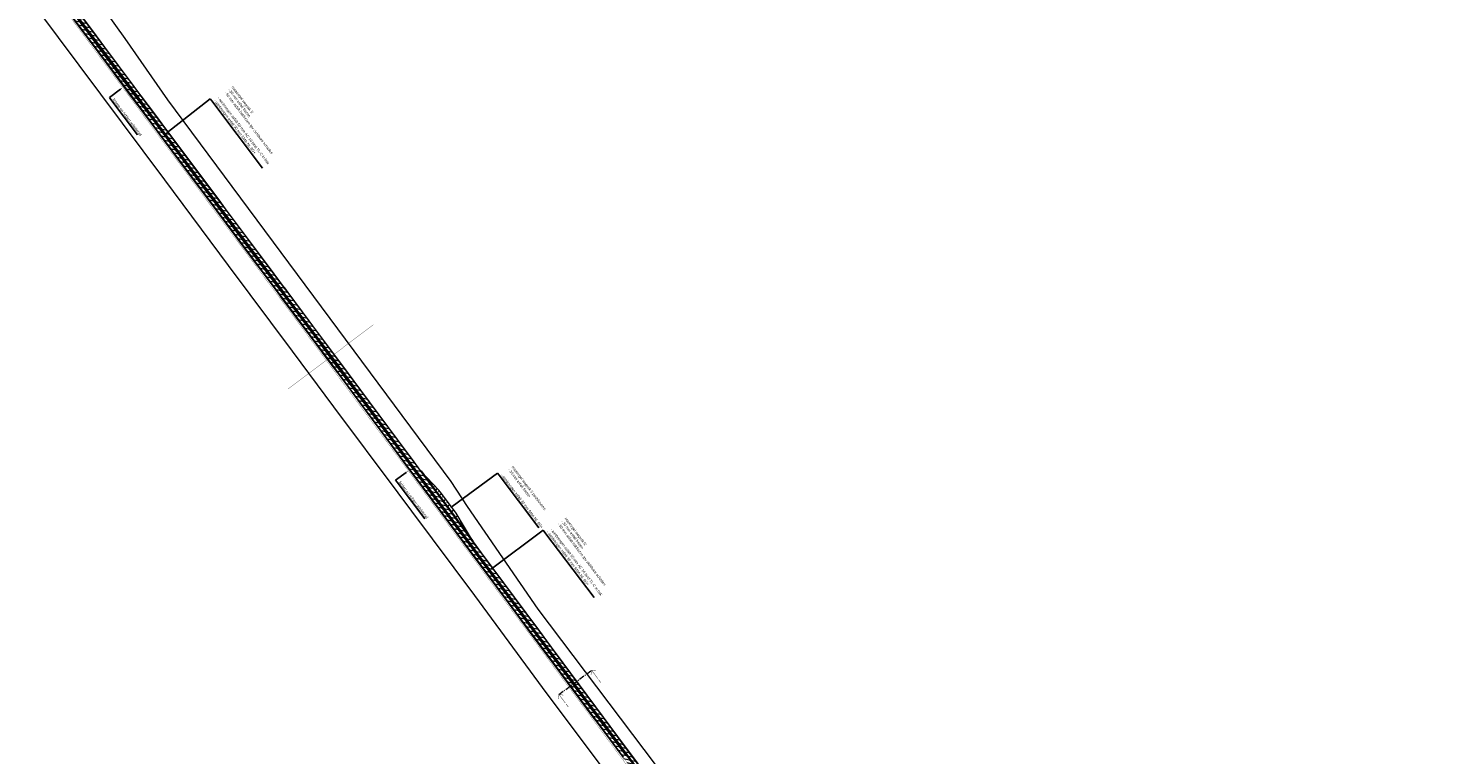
# Model space of a CAD drawing. Header units: metres. Extents: x 0 to 178216, y 0 to 407261.
# Tile 117 of 126: x 169920 to 171236, y 396528 to 397207. Entities that reach past the tile are written whole.
import ezdxf
from ezdxf import colors
from ezdxf.entities.mleader import LeaderData, LeaderLine
from ezdxf.enums import TextEntityAlignment as Align
from ezdxf.math import Vec2, Vec3

# ---------------------------------------------------------------- set-up
doc = ezdxf.new("R2010")
doc.units = ezdxf.units.M
for name, pattern in [('AM-AS', [16, 10, -2, 2, -2]), ('PHANTOM', [63.5, 31.75, -6.35, 6.35, -6.35, 6.35, -6.35]), ('VW-3-3_STREEP', [6, 3, -3]), ('XX-CENTER', [8, 5, -1, 1, -1])]:
    doc.linetypes.add(name, pattern=pattern)
doc.layers.get('0').update_dxf_attribs({"lineweight": 18})
for name, color, linetype, lineweight in [('B-WE-VH-VERHARDING_KANTVERHARDING-G', 50, 'Continuous', 18), ('N-WE-VH-VERHARDING_ASFALT-WEGVAK_2_BRUGDEKKEN', 7, 'Continuous', 18), ('N-WE-VH-VERHARDING_ASFALT-WEGVAK_5_49.050-51.040', 7, 'Continuous', 18), ('N-WE-VH-VERHARDING_ASFALT_GIETASFALT-G', 8, 'Continuous', 35), ('N-WE-VW-MARKERING_LANGS_STREEP_33-G', 7, 'VW-3-3_STREEP', 18), ('N-WE-VW-MARKERING_LANGS_STREEP_DOORGETROKKEN_3X015-G', 7, 'Continuous', 18), ('T-WE-BV-GELEIDECONSTRUCTIE_GELEIDERAIL-G', 30, 'BV-GELEIDERAIL', 35), ('X-XX-AL-TEKENBLAD-T25', 7, 'Continuous', 25), ('X-XX-AL-VERWIJZING-S', 7, 'XX-CENTER', 18), ('X-XX-AL-VERWIJZING_DOORSNEDE-G', 7, 'XX-CENTER', 18), ('X-XX-AL-WERKGRENS-G_OVERZICHTSKAART', 7, 'XX-WERKGRENS', 18), ('X02-XX-AL-REFERENTIE-G', 7, 'Continuous', 18)]:
    doc.layers.add(name, color=color, linetype=linetype, lineweight=lineweight)
doc.layers.add('B-WE-VW-MARKERING-G', color=253, linetype='Continuous')
doc.layers.add('N-WE-AM-AS_WEG-G', color=10, linetype='AM-AS', lineweight=18, plot=False)
doc.layers.add('X-XX-AL-HULPLIJN-G', color=210, linetype='Continuous', lineweight=18, plot=False)
doc.styles.add('Futurabook1-1000', font='LT.TTF', dxfattribs={"height": 2.5})
doc.styles.add('NLCS-ISO', font='NLCS-ISO.ttf')
doc.styles.add('NLCS-ISO-M200-T35', font='NLCS-ISO.ttf', dxfattribs={"height": 0.7})
doc.linetypes.add('BV-GELEIDERAIL', pattern='A,10,-3,[108,NLCS.SHX,S=1,R=0,X=0,Y=0],-3', length=16)
doc.linetypes.add('XX-WERKGRENS', pattern='A,0,[137,NLCS.SHX,S=0.1,R=0,X=-1.1,Y=-1.35],-6', length=6)

# ---------------------------------------------------------------- blocks, each defined once
blk = doc.blocks.new('SAL-VERWIJZING_AANZICHT_BOVEN-SO')
at = {"linetype": 'Continuous', "const_width": 0.35, "flags": 128}
for points in [[(3, 7), (0, 10), (-3, 7)], [(0, 10), (0, 0)]]:
    blk.add_lwpolyline(points, dxfattribs=at)
at = {"lineweight": 50, "style": 'NLCS-ISO'}
blk.add_attdef('...', text='', height=5, dxfattribs=at).set_placement((0, -0.9), align=Align.TOP_CENTER)

msp = doc.modelspace()

# ---------------------------------------------------------------- hatches: boundary and pattern name
at = {"layer": 'N-WE-VH-VERHARDING_ASFALT-WEGVAK_5_49.050-51.040', "transparency": 33554687}
h = msp.add_hatch(dxfattribs=at)
h.set_pattern_fill('ANSI31', color=256, angle=301.3482496)
h.paths.add_polyline_path([(169657.489, 397637.7914), (169651.1163, 397632.9981), (169664.502, 397614.977), (169675.044, 397600.846), (169686.27, 397585.797), (169706.592, 397558.613), (169725.994, 397532.331), (169734.685, 397520.702), (169760.317, 397486.404), (169765.994, 397478.79), (169789.373, 397447.436), (169794.496, 397440.572), (169818.575, 397408.311), (169843.528, 397374.831), (169854.292, 397360.414), (169857.598, 397355.986), (169868.506, 397341.375), (169869.172, 397340.484), (169891.022, 397311.132), (169914.057, 397280.25), (169917.114, 397276.15), (169943.689, 397240.644), (169973.902, 397200.147), (169985.149, 397185.072), (170000.539, 397164.414), (170011.728, 397149.395), (170033.693, 397119.965), (170040.908, 397110.297), (170066.884, 397075.556), (170093.546, 397039.849), (170096.02, 397036.536), (170131.344, 396989.248), (170137.52, 396980.961), (170153.345, 396959.727), (170157.848, 396953.684), (170181.384, 396922.119), (170183.231, 396919.649), (170201.115, 396895.739), (170213.126, 396879.571), (170228.114, 396859.395), (170254.837, 396823.407), (170260.959, 396815.146), (170272.821, 396799.142), (170288.318, 396778.232), (170314.529, 396742.939), (170332.307, 396718.953), (170346.881, 396699.289), (170368.741, 396669.887), (170391.878, 396638.634), (170398.371, 396629.878), (170417.542, 396604.03), (170447.929, 396563.157), (170451.499, 396558.347), (170476.06, 396525.258), (170506.711, 396483.948), (170511.11, 396478.019), (170532.59, 396449.07), (170533.611, 396447.697), (170545.325, 396431.95), (170570.704, 396397.746), (170576.631, 396389.759), (170609.847, 396344.891), (170630.261, 396317.393), (170643.135, 396300.052), (170664.163, 396271.7), (170674.932, 396257.18), (170689.84, 396237.117), (170703.589, 396218.613), (170710.301, 396209.583), (170733.207, 396178.717), (170749.444, 396156.796), (170751.537, 396153.97), (170765.565, 396135.056), (170771.855, 396126.536), (170779.818, 396115.825), (170785.478, 396108.354), (170786.846, 396106.549), (170797.208, 396093.201), (170802.805, 396086.235), (170805.898, 396082.437), (170810.129, 396077.377), (170810.279, 396077.202), (170815.649, 396070.984), (170821.102, 396064.741), (170828.022, 396057.417), (170836.156, 396049.096), (170841.919, 396043.388), (170844.984, 396040.451), (170845.278, 396040.768), (170847.287, 396042.935), (170847.641, 396043.317), (170848.115, 396043.828), (170850.118, 396045.988), (170850.401, 396046.294), (170845.842, 396050.679), (170838.525, 396058.015), (170832.349, 396064.433), (170825.75, 396071.625), (170822.456, 396075.252), (170816.329, 396082.404), (170816.059, 396082.719), (170812.346, 396087.103), (170809.206, 396090.969), (170802.14, 396099.856), (170795.684, 396108.215), (170794.209, 396110.167), (170783.581, 396124.23), (170772.608, 396139.015), (170764.156, 396150.389), (170755.863, 396161.576), (170754.035, 396164.041), (170730.455, 396195.85), (170714.603, 396217.314), (170703.166, 396232.629), (170696.293, 396241.89), (170673.222, 396272.974), (170667.171, 396281.156), (170662.585, 396287.319), (170661.29, 396289.059), (170659.185, 396291.888), (170638.025, 396320.451), (170636.727, 396322.197), (170604.228, 396365.895), (170577.047, 396402.457), (170571.951, 396409.312), (170571.334, 396410.146), (170541.721, 396450.113), (170541.105, 396450.944), (170517.504, 396482.769), (170515.189, 396485.891), (170477.525, 396536.479), (170457.834, 396563.064), (170424.295, 396608.344), (170407.425, 396631.07), (170398.279, 396643.391), (170376.104, 396673.264), (170371.329, 396679.764), (170338.637, 396723.672), (170335.728, 396727.579), (170333.885, 396730.038), (170327.283, 396739.085), (170307.541, 396765.717), (170289.904, 396789.695), (170287.283, 396793.047), (170286.451, 396794.169), (170279.235, 396803.901), (170269.599, 396816.894), (170265.299, 396822.693), (170231.021, 396868.928), (170219.532, 396884.323), (170207.586, 396900.33), (170189.642, 396924.406), (170182.711, 396933.706), (170163.004, 396960.216), (170159.827, 396964.468), (170159.791, 396964.516), (170145.506, 396983.636), (170113.921, 397025.908), (170099.945, 397044.63), (170076.806, 397075.625), (170046.871, 397115.669), (170040.087, 397124.735), (170019.223, 397152.616), (169990.859, 397190.828), (169980.305, 397204.906), (169968.217, 397221.032), (169942.765, 397255.136), (169922.4, 397282.431), (169920.463, 397285.037), (169903.745, 397307.533), (169886.271, 397330.877), (169874.814, 397346.248), (169860.708, 397365.192), (169851.638, 397377.373), (169838.173, 397395.407), (169819.64, 397420.227), (169800.899, 397445.361), (169795.52, 397452.576), (169777.198, 397477.168), (169770.953, 397485.551), (169749.353, 397514.39), (169741.103, 397525.49), (169715.066, 397560.518), (169709.999, 397567.338), (169690.331, 397593.701), (169688.874, 397595.653), (169681.448, 397605.613), (169667.481, 397624.345)])

# ---------------------------------------------------------------- linework, layer by layer
at = {"layer": 'B-WE-VH-VERHARDING_KANTVERHARDING-G', "ltscale": 0.2, "flags": 128}
for points in [[(169943.689, 397240.644), (169973.902, 397200.147), (169985.149, 397185.072), (170000.539, 397164.414), (170011.728, 397149.395), (170033.693, 397119.965), (170040.908, 397110.297), (170066.884, 397075.556), (170093.546, 397039.849), (170096.02, 397036.536), (170131.344, 396989.248), (170137.52, 396980.961), (170153.345, 396959.727), (170157.848, 396953.684), (170181.384, 396922.119), (170183.231, 396919.649), (170201.115, 396895.739), (170213.126, 396879.571), (170228.114, 396859.395), (170254.837, 396823.407), (170260.959, 396815.146), (170272.821, 396799.142), (170288.318, 396778.232), (170314.529, 396742.939), (170332.307, 396718.953), (170346.881, 396699.289), (170368.741, 396669.887), (170391.878, 396638.634), (170398.371, 396629.878), (170417.542, 396604.03), (170447.929, 396563.157), (170451.499, 396558.347), (170476.06, 396525.258)], [(170515.189, 396485.891), (170477.525, 396536.479), (170457.834, 396563.064), (170424.295, 396608.344), (170407.425, 396631.07), (170398.279, 396643.391), (170376.104, 396673.264), (170371.329, 396679.764), (170338.637, 396723.672), (170335.728, 396727.579), (170333.885, 396730.038), (170327.283, 396739.085), (170307.541, 396765.717), (170289.904, 396789.695), (170287.283, 396793.047), (170286.451, 396794.169), (170279.235, 396803.901), (170269.599, 396816.894), (170265.299, 396822.693), (170231.021, 396868.928), (170219.532, 396884.323), (170207.586, 396900.33), (170189.642, 396924.406), (170182.711, 396933.706), (170163.004, 396960.216), (170159.827, 396964.468), (170159.791, 396964.516), (170145.506, 396983.636), (170113.921, 397025.908), (170099.945, 397044.63), (170076.806, 397075.625), (170046.871, 397115.669), (170040.087, 397124.735), (170019.223, 397152.616), (169990.859, 397190.828), (169980.305, 397204.906), (169968.217, 397221.032)]]:
    msp.add_lwpolyline(points, dxfattribs=at)
at = {"layer": 'B-WE-VW-MARKERING-G'}
msp.add_polyline3d([(169964.888, 397217.936, 14.784), (169976.646, 397202.186, 14.788), (169988.121, 397186.815, 14.793), (170014.258, 397151.846, 14.886), (170036.483, 397122.046, 14.93), (170041.515, 397115.298, 14.94), (170071.45, 397075.23, 15.054), (170096.318, 397041.92, 15.131), (170100.866, 397035.829, 15.144), (170132.651, 396993.16, 15.168), (170156.098, 396961.741, 15.201), (170160.626, 396955.673, 15.208), (170185.993, 396921.699, 15.244), (170191.585, 396914.209, 15.252), (170203.991, 396897.598, 15.283), (170215.861, 396881.6, 15.297), (170275.542, 396801.161, 15.369), (170300.261, 396767.843, 15.4), (170335.05, 396720.998, 15.405), (170340.108, 396714.188, 15.406), (170381.682, 396658.099, 15.444), (170394.624, 396640.675, 15.436), (170416.32, 396611.466, 15.42), (170446.871, 396570.321, 15.435), (170454.241, 396560.388, 15.426), (170478.684, 396527.446, 15.397)], dxfattribs=at)
at = {"layer": 'N-WE-AM-AS_WEG-G', "flags": 128}
msp.add_lwpolyline([(168939.6401, 398611.4933), (168942.6177, 398607.7856), (168951.2089, 398597.0186), (168955.6841, 398591.2424), (168964.9028, 398579.2537), (168970.3077, 398571.9727), (168970.7547, 398571.3707), (168992.5628, 398541.9649), (169013.9368, 398513.505), (169030.0687, 398491.7737), (169035.8327, 398484.01), (169055.892, 398457.308), (169070.403, 398437.9203), (169085.1678, 398417.7962), (169089.6818, 398411.4843), (169090.4557, 398410.4022), (169103.4219, 398391.6016), (169109.5286, 398382.7071), (169117.1753, 398371.3707), (169124.0606, 398360.8456), (169129.5924, 398352.0315), (169144.5444, 398327.888), (169144.9513, 398327.2314), (169153.6933, 398313.5236), (169159.8893, 398304.0666), (169167.1699, 398292.9462), (169170.3077, 398288.312), (169176.5493, 398279.18), (169183.7552, 398268.7216), (169188.7826, 398261.6618), (169194.9916, 398252.8212), (169200.5595, 398245.1012), (169203.2914, 398241.3127), (169209.3702, 398232.9977), (169220.0295, 398218.5999), (169246.4552, 398183.1745), (169260.1414, 398164.7731), (169272.2782, 398148.4544), (169302.2094, 398108.3082), (169319.8318, 398084.5646), (169327.4704, 398074.2721), (169352.6601, 398040.4665), (169379.5869, 398004.3668), (169385.0111, 397997.0945), (169409.0273, 397964.8233), (169433.1494, 397932.4481), (169439.3067, 397924.1557), (169458.0972, 397898.8504), (169483.84, 397864.3847), (169499.0392, 397843.9704), (169515.5122, 397821.8454), (169549.3371, 397776.4485), (169557.2133, 397765.8673), (169558.7803, 397763.7612), (169586.2063, 397726.9052), (169618.4872, 397683.5584), (169620.0413, 397681.4703), (169649.5942, 397641.7794), (169678.2772, 397603.2533), (169681.3013, 397599.1903), (169710.3772, 397560.1534), (169734.902, 397527.2617), (169737.9707, 397523.1541), (169762.3886, 397490.4772), (169762.7499, 397489.9928), (169788.8931, 397454.9375), (169797.7653, 397443.0152), (169815.8193, 397418.7563), (169838.414, 397388.4476), (169857.5309, 397362.8268), (169860.7929, 397358.4548), (169872.8067, 397342.3711), (169885.3057, 397325.6541), (169910.1599, 397292.3378), (169917.3362, 397282.6983), (169939.325, 397253.1616), (169965.3568, 397218.2859), (169977.1148, 397202.536), (169988.5898, 397187.165), (170014.7268, 397152.196), (170036.9519, 397122.3957), (170041.984, 397115.6477), (170071.9187, 397075.5801), (170096.7868, 397042.27), (170101.3349, 397036.1787), (170133.1201, 396993.5095), (170156.5668, 396962.0909), (170161.0949, 396956.0229), (170186.4618, 396922.049), (170192.0538, 396914.559), (170204.4603, 396897.9473), (170216.3308, 396881.9486), (170276.0118, 396801.5096), (170300.7308, 396768.1916), (170335.5197, 396721.3468), (170340.5776, 396714.5368), (170382.1518, 396658.4476), (170395.0936, 396641.0238), (170416.7896, 396611.8148), (170447.3407, 396570.6697), (170454.7108, 396560.7366), (170479.1538, 396527.7946), (170506.874, 396490.3943), (170514.2988, 396480.3866), (170535.2538, 396452.1426), (170543.5346, 396440.9989), (170570.1207, 396405.1988), (170573.8919, 396400.1135), (170609.9237, 396351.5297), (170633.5045, 396319.803), (170642.2607, 396308.0217), (170674.8658, 396264.0356), (170693.0846, 396239.5179), (170706.86, 396220.9793), (170726.6932, 396194.1531), (170742.6156, 396172.6808), (170752.6553, 396159.1872), (170761.4927, 396147.3098), (170774.4561, 396129.8216), (170789.2964, 396110.0154), (170800.3841, 396095.6888), (170810.3094, 396083.5076), (170813.4002, 396079.8815), (170816.4664, 396076.284), (170822.3228, 396069.6874), (170831.6543, 396059.4648), (170839.6595, 396051.2788), (170847.6849, 396043.3642)], dxfattribs=at)
at = {"layer": 'N-WE-VH-VERHARDING_ASFALT_GIETASFALT-G', "flags": 128}
msp.add_lwpolyline([(170335.728, 396727.579), (170333.885, 396730.038), (170327.283, 396739.085), (170307.541, 396765.717), (170289.904, 396789.695), (170287.283, 396793.047)], dxfattribs=at)
at = {"layer": 'N-WE-VW-MARKERING_LANGS_STREEP_33-G', "const_width": 0.15, "flags": 128}
for points in [[(168936.8527, 398609.2548), (168939.8268, 398605.5515), (168948.3985, 398594.8088), (168952.8541, 398589.0581), (168962.0503, 398577.0985), (168967.4372, 398569.8418), (168967.8844, 398569.2395), (168989.6978, 398539.8267), (169011.0722, 398511.3661), (169027.1982, 398489.6428), (169032.9683, 398481.8709), (169053.0318, 398455.1632), (169067.5307, 398435.7918), (169082.2725, 398415.6989), (169086.774, 398409.4047), (169087.5301, 398408.3474), (169100.4768, 398389.575), (169106.5731, 398380.6958), (169114.1974, 398369.3925), (169121.0504, 398358.9167), (169126.5587, 398350.1401), (169141.505, 398326.0057), (169141.9246, 398325.3286), (169150.6909, 398311.5828), (169156.899, 398302.1074), (169164.1941, 398290.9648), (169167.3518, 398286.3012), (169173.6017, 398277.1572), (169180.827, 398266.6705), (169185.8638, 398259.5975), (169192.079, 398250.7482), (169197.6599, 398243.01), (169200.3985, 398239.2123), (169206.4906, 398230.8791), (169217.1601, 398216.4675), (169243.5881, 398181.0389), (169257.2728, 398162.6396), (169269.4108, 398146.3192), (169299.341, 398106.1744), (169316.961, 398082.434), (169324.6017, 398072.1388), (169349.7934, 398038.3305), (169376.7213, 398002.2293), (169382.1443, 397994.9586), (169406.1593, 397962.6889), (169430.2809, 397930.3145), (169436.4364, 397922.0245), (169455.2299, 397896.7151), (169480.9741, 397862.2476), (169496.1717, 397841.8354), (169512.6447, 397819.7104), (169546.4704, 397774.3125), (169554.3455, 397763.7327), (169555.9122, 397761.6271), (169583.3383, 397724.771), (169615.6199, 397681.4231), (169617.1734, 397679.3358), (169646.7268, 397639.6443), (169675.4097, 397601.1184), (169678.4334, 397597.0558), (169707.5101, 397558.0179), (169732.036, 397525.1247), (169735.1066, 397521.0145), (169759.5248, 397488.3372), (169759.8843, 397487.8553), (169786.0262, 397452.8017), (169794.8973, 397440.881), (169812.9514, 397416.6219), (169835.5478, 397386.3109), (169854.6656, 397360.6889), (169857.9275, 397356.317), (169869.9425, 397340.2317), (169882.4414, 397323.5148), (169907.2944, 397290.2001), (169914.4687, 397280.5635), (169936.4588, 397251.025), (169962.4919, 397216.1475), (169974.25, 397200.3973), (169985.725, 397185.0263), (170011.8621, 397150.0572), (170034.0862, 397120.2584), (170039.1181, 397113.5106), (170069.0547, 397073.4404), (170093.9221, 397040.1313), (170098.4692, 397034.0415), (170130.2532, 396991.3738), (170153.7017, 396959.9527), (170158.2296, 396953.8848), (170183.5972, 396919.9101), (170189.1891, 396912.4202), (170201.5926, 396895.8126), (170213.4598, 396879.8184), (170273.1407, 396799.3794), (170297.8597, 396766.0615), (170332.6495, 396719.2153), (170337.7077, 396712.4052), (170379.2808, 396656.3173), (170392.2237, 396638.8921), (170413.9197, 396609.6831), (170444.4704, 396568.5385), (170451.8398, 396558.6064), (170476.2828, 396525.6643), (170504.0019, 396488.2656), (170511.4277, 396478.2565), (170532.3827, 396450.0124), (170540.6651, 396438.8666), (170567.2505, 396403.0673), (170571.0203, 396397.9839), (170607.0533, 396349.3986), (170630.6352, 396317.6704), (170639.3901, 396305.8909), (170671.995, 396261.9051), (170690.2151, 396237.3856), (170703.9879, 396218.8506), (170723.82, 396192.0258), (170739.7457, 396170.5491), (170749.7871, 396157.0532), (170758.6226, 396145.1783), (170771.5896, 396127.6853), (170786.4522, 396107.8494), (170797.5844, 396093.4654), (170807.563, 396081.2186), (170810.6795, 396077.5624), (170813.769, 396073.9375), (170819.6658, 396067.2955), (170829.0553, 396057.0092), (170837.1262, 396048.7561), (170845.1747, 396040.8188)], [(168942.4275, 398613.7318), (168945.4086, 398610.0197), (168954.0193, 398599.2284), (168958.5141, 398593.4268), (168967.7552, 398581.4089), (168973.1782, 398574.1036), (168973.6249, 398573.502), (168995.4279, 398544.1031), (169016.8013, 398515.6439), (169032.9392, 398493.9046), (169038.6971, 398486.1492), (169058.7522, 398459.4527), (169073.2753, 398440.0488), (169088.063, 398419.8935), (169092.5897, 398413.5639), (169093.3813, 398412.4571), (169106.367, 398393.6282), (169112.4842, 398384.7185), (169120.1532, 398373.3489), (169127.0707, 398362.7746), (169132.6262, 398353.9229), (169147.5837, 398329.7703), (169147.9779, 398329.1342), (169156.6957, 398315.4644), (169162.8797, 398306.0258), (169170.1458, 398294.9276), (169173.2636, 398290.3229), (169179.497, 398281.2028), (169186.6833, 398270.7728), (169191.7015, 398263.726), (169197.9043, 398254.8943), (169203.459, 398247.1924), (169206.1843, 398243.4132), (169212.2499, 398235.1162), (169222.899, 398220.7323), (169249.3222, 398185.31), (169263.01, 398166.9067), (169275.1456, 398150.5895), (169305.0778, 398110.4419), (169322.7025, 398086.6953), (169330.3392, 398076.4054), (169355.5268, 398042.6026), (169382.4526, 398006.5042), (169387.8779, 397999.2304), (169411.8953, 397966.9576), (169436.0179, 397934.5817), (169442.1769, 397926.287), (169460.9644, 397900.9857), (169486.7058, 397866.5219), (169501.9067, 397846.1053), (169518.3797, 397823.9803), (169552.2038, 397778.5845), (169560.081, 397768.0019), (169561.6485, 397765.8953), (169589.0744, 397729.0395), (169621.3545, 397685.6937), (169622.9092, 397683.6047), (169652.4617, 397643.9144), (169681.1448, 397605.3883), (169684.1691, 397601.3248), (169713.2443, 397562.289), (169737.768, 397529.3986), (169740.8347, 397525.2938), (169765.2524, 397492.6171), (169765.6156, 397492.1302), (169791.76, 397457.0732), (169800.6333, 397445.1495), (169818.6872, 397420.8906), (169841.2802, 397390.5844), (169860.3962, 397364.9648), (169863.6582, 397360.5927), (169875.6709, 397344.5105), (169888.17, 397327.7933), (169913.0254, 397294.4755), (169920.2038, 397284.8332), (169942.1913, 397255.2982), (169968.2217, 397220.4243), (169979.9795, 397204.6746), (169991.4545, 397189.3036), (170017.5914, 397154.3348), (170039.8177, 397124.533), (170044.8499, 397117.7848), (170074.7826, 397077.7198), (170099.6515, 397044.4087), (170104.2007, 397038.316), (170135.9871, 396995.6451), (170159.432, 396964.229), (170163.9601, 396958.1609), (170189.3263, 396924.1879), (170194.9184, 396916.6977), (170207.3279, 396900.082), (170219.2018, 396884.0788), (170278.8829, 396803.6397), (170303.6019, 396770.3217), (170338.3898, 396723.4782), (170343.4476, 396716.6684), (170385.0228, 396660.5778), (170397.9636, 396643.1555), (170419.6595, 396613.9466), (170450.211, 396572.801), (170457.5818, 396562.8668), (170482.0248, 396529.9249), (170509.7461, 396492.5231), (170517.1699, 396482.5167), (170538.1249, 396454.2727), (170546.404, 396443.1312), (170572.9908, 396407.3302), (170576.7634, 396402.243), (170612.7941, 396353.6608), (170636.3738, 396321.9355), (170645.1314, 396310.1524), (170677.7365, 396266.1662), (170695.954, 396241.6502), (170709.7321, 396223.1081), (170729.5663, 396196.2805), (170745.4855, 396174.8126), (170755.5235, 396161.3212), (170764.3627, 396149.4413), (170777.3226, 396131.9579), (170792.1407, 396112.1814), (170803.1839, 396097.9123), (170813.0559, 396085.7965), (170816.1209, 396082.2006), (170819.1638, 396078.6304), (170824.9798, 396072.0794), (170834.2532, 396061.9204), (170842.1929, 396053.8015), (170850.1952, 396045.9096)]]:
    msp.add_lwpolyline(points, dxfattribs=at)
at = {"layer": 'N-WE-VW-MARKERING_LANGS_STREEP_DOORGETROKKEN_3X015-G', "const_width": 0.15, "flags": 128}
for points in [[(169964.896, 397217.942), (169976.654, 397202.192), (169988.129, 397186.821), (170014.266, 397151.852), (170036.491, 397122.052), (170041.523, 397115.304), (170071.458, 397075.236), (170096.326, 397041.926), (170100.874, 397035.835), (170132.659, 396993.166), (170156.106, 396961.747), (170160.634, 396955.679), (170186.001, 396921.705), (170191.593, 396914.215), (170203.999, 396897.604), (170215.869, 396881.606), (170275.55, 396801.167), (170300.269, 396767.849), (170335.058, 396721.004), (170340.116, 396714.194), (170381.69, 396658.105), (170394.632, 396640.681), (170416.328, 396611.472), (170446.879, 396570.327), (170454.249, 396560.394), (170478.692, 396527.452)], [(169965.8176, 397218.6299), (169977.5755, 397202.8799), (169989.0505, 397187.5089), (170015.1875, 397152.54), (170037.4129, 397122.7395), (170042.4449, 397115.9914), (170072.3793, 397075.9243), (170097.2475, 397042.614), (170101.7959, 397036.5225), (170133.5813, 396993.853), (170157.0277, 396962.4348), (170161.5557, 396956.3667), (170186.9225, 396922.393), (170192.5145, 396914.903), (170204.9215, 396898.2907), (170216.7926, 396882.2912), (170276.4736, 396801.8522), (170301.1926, 396768.5342), (170335.9813, 396721.6896), (170341.0392, 396714.8797), (170382.6136, 396658.7902), (170395.5552, 396641.3667), (170417.2512, 396612.1577), (170447.8023, 396571.0125), (170455.1726, 396561.0792), (170479.6156, 396528.1372), (170507.3359, 396490.7367)]]:
    msp.add_lwpolyline(points, dxfattribs=at)
at = {"layer": 'T-WE-BV-GELEIDECONSTRUCTIE_GELEIDERAIL-G', "const_width": 0.2, "flags": 128}
msp.add_lwpolyline([(170391.0241, 396637.539), (170239.405, 396841.8577, 0.001102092), (170087.3171, 397045.8271), (170008.1921, 397151.9046), (169405.1346, 397961.1181), (169272.0999, 398139.6423, -0.019800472), (169142.6711, 398320.8586, 0.027496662), (169037.5235, 398472.9087, 0.008201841), (168935.2023, 398608.0551, 0.008201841)], format="xyb", dxfattribs=at)
msp.add_lwpolyline([(170391.0241, 396637.539), (170397.2686, 396629.0605), (170416.4402, 396603.2118), (170446.8276, 396562.3382), (170450.397, 396557.5291), (170474.958, 396524.44), (170505.6089, 396483.1302), (170510.0078, 396477.2013), (170531.4883, 396448.2516), (170532.5097, 396446.8781), (170544.2234, 396431.1316), (170569.6019, 396396.9282), (170575.5284, 396388.9418), (170608.7445, 396344.0737), (170629.1591, 396316.575), (170642.0331, 396299.2339), (170663.0607, 396270.8825), (170673.8297, 396256.3625), (170688.7384, 396236.2985), (170702.4874, 396217.7945), (170709.1996, 396208.7643), (170732.1049, 396177.8991), (170748.3412, 396155.9791), (170750.4341, 396153.1532), (170764.4618, 396134.2397), (170770.7523, 396125.719), (170778.7203, 396115.0012), (170784.3841, 396107.5253), (170785.7571, 396105.7137), (170796.131, 396092.3504), (170801.738, 396085.3719), (170804.8395, 396081.5635), (170809.0816, 396076.4902), (170809.2387, 396076.3069), (170814.6129, 396070.0841), (170820.086, 396063.818), (170827.0325, 396056.466), (170835.1824, 396048.1287), (170840.9613, 396042.405), (170844.0345, 396039.4601)], dxfattribs=at)
at = {"layer": 'X-XX-AL-HULPLIJN-G', "flags": 128}
for points in [[(169943.689, 397240.644), (169973.902, 397200.147), (169985.149, 397185.072), (170000.539, 397164.414), (170011.728, 397149.395), (170033.693, 397119.965), (170040.908, 397110.297), (170066.884, 397075.556), (170093.546, 397039.849), (170096.02, 397036.536), (170131.344, 396989.248), (170137.52, 396980.961), (170153.345, 396959.727), (170157.848, 396953.684), (170181.384, 396922.119), (170183.231, 396919.649), (170201.115, 396895.739), (170213.126, 396879.571), (170228.114, 396859.395), (170254.837, 396823.407), (170260.959, 396815.146), (170272.821, 396799.142), (170288.318, 396778.232), (170314.529, 396742.939), (170332.307, 396718.953), (170346.881, 396699.289), (170368.741, 396669.887), (170391.878, 396638.634), (170398.371, 396629.878), (170417.542, 396604.03), (170447.929, 396563.157), (170451.499, 396558.347), (170476.06, 396525.258)], [(169962.4318, 397216.1026), (169974.1899, 397200.3524), (169985.6649, 397184.9815), (170011.802, 397150.0123), (170034.0261, 397120.2136), (170039.0579, 397113.4658), (170068.9946, 397073.3956), (170093.862, 397040.0864), (170098.4091, 397033.9966), (170130.193, 396991.329), (170153.6416, 396959.9079), (170158.1695, 396953.84), (170183.5371, 396919.8653), (170189.129, 396912.3754), (170201.5324, 396895.7678), (170213.3995, 396879.7737), (170273.0805, 396799.3347), (170297.7995, 396766.0168), (170332.5893, 396719.1706), (170337.6474, 396712.3605), (170379.2206, 396656.2726), (170392.1635, 396638.8474), (170413.8595, 396609.6384), (170444.4102, 396568.4938), (170451.7795, 396558.5617), (170476.2226, 396525.6196)], [(169962.552, 397216.1924), (169974.3101, 397200.4422), (169985.7851, 397185.0712), (170011.9222, 397150.1021), (170034.1463, 397120.3033), (170039.1782, 397113.5554), (170069.1148, 397073.4853), (170093.9822, 397040.1761), (170098.5293, 397034.0863), (170130.3133, 396991.4186), (170153.7618, 396959.9976), (170158.2898, 396953.9297), (170183.6573, 396919.955), (170189.2492, 396912.4651), (170201.6527, 396895.8574), (170213.52, 396879.8631), (170273.201, 396799.4241), (170297.9199, 396766.1061), (170332.7098, 396719.26), (170337.7679, 396712.4499), (170379.341, 396656.362), (170392.2839, 396638.9368), (170413.9799, 396609.7278), (170444.5306, 396568.5832), (170451.9, 396558.6511), (170476.343, 396525.709)], [(169964.8359, 397217.8971), (169976.5939, 397202.1471), (169988.0689, 397186.7761), (170014.2059, 397151.8071), (170036.4309, 397122.0071), (170041.4629, 397115.2591), (170071.3979, 397075.1911), (170096.2659, 397041.8811), (170100.8139, 397035.7901), (170132.5989, 396993.1212), (170156.0459, 396961.7021), (170160.5739, 396955.6341), (170185.9409, 396921.6601), (170191.5329, 396914.1701), (170203.9389, 396897.5592), (170215.8088, 396881.5613), (170275.4898, 396801.1223), (170300.2088, 396767.8043), (170334.9978, 396720.9592), (170340.0558, 396714.1492), (170381.6298, 396658.0603), (170394.5718, 396640.6362), (170416.2678, 396611.4272), (170446.8188, 396570.2823), (170454.1888, 396560.3493), (170478.6318, 396527.4073)], [(169964.9561, 397217.9868), (169976.7141, 397202.2368), (169988.1891, 397186.8658), (170014.3261, 397151.8969), (170036.5511, 397122.0968), (170041.5831, 397115.3488), (170071.5181, 397075.2809), (170096.3861, 397041.9709), (170100.9341, 397035.8798), (170132.7192, 396993.2108), (170156.1661, 396961.7918), (170160.6941, 396955.7238), (170186.0611, 396921.7499), (170191.6531, 396914.2599), (170204.0592, 396897.6488), (170215.9293, 396881.6506), (170275.6103, 396801.2116), (170300.3293, 396767.8936), (170335.1182, 396721.0487), (170340.1762, 396714.2387), (170381.7503, 396658.1496), (170394.6922, 396640.7257), (170416.3882, 396611.5167), (170446.9392, 396570.3717), (170454.3093, 396560.4386), (170478.7523, 396527.4966)], [(169965.7575, 397218.585), (169977.5154, 397202.8351), (169988.9904, 397187.4641), (170015.1274, 397152.4951), (170037.3527, 397122.6947), (170042.3848, 397115.9466), (170072.3192, 397075.8794), (170097.1874, 397042.5691), (170101.7358, 397036.4777), (170133.5211, 396993.8082), (170156.9676, 396962.3899), (170161.4956, 396956.3219), (170186.8624, 396922.3481), (170192.4544, 396914.8581), (170204.8613, 396898.2459), (170216.7323, 396882.2465), (170276.4134, 396801.8075), (170301.1324, 396768.4895), (170335.9211, 396721.6449), (170340.979, 396714.8349), (170382.5533, 396658.7455), (170395.495, 396641.322), (170417.191, 396612.113), (170447.7421, 396570.9678), (170455.1123, 396561.0345), (170479.5553, 396528.0925), (170507.2757, 396490.6921)], [(169965.8777, 397218.6747), (169977.6356, 397202.9248), (169989.1106, 397187.5538), (170015.2476, 397152.5849), (170037.473, 397122.7843), (170042.505, 397116.0363), (170072.4394, 397075.9692), (170097.3076, 397042.6588), (170101.856, 397036.5673), (170133.6414, 396993.8978), (170157.0878, 396962.4796), (170161.6158, 396956.4116), (170186.9826, 396922.4379), (170192.5746, 396914.9478), (170204.9817, 396898.3355), (170216.8528, 396882.3359), (170276.5338, 396801.8969), (170301.2528, 396768.5789), (170336.0415, 396721.7343), (170341.0994, 396714.9244), (170382.6738, 396658.8349), (170395.6154, 396641.4114), (170417.3114, 396612.2024), (170447.8625, 396571.0572), (170455.2328, 396561.1239), (170479.6758, 396528.1819), (170507.3962, 396490.7814)], [(169968.1616, 397220.3795), (169979.9194, 397204.6297), (169991.3944, 397189.2587), (170017.5313, 397154.2899), (170039.7576, 397124.4882), (170044.7897, 397117.74), (170074.7225, 397077.6749), (170099.5914, 397044.3638), (170104.1406, 397038.2712), (170135.927, 396995.6003), (170159.3719, 396964.1842), (170163.8999, 396958.1161), (170189.2662, 396924.143), (170194.8583, 396916.6529), (170207.2678, 396900.0373), (170219.1416, 396884.0341), (170278.8226, 396803.595), (170303.5417, 396770.277), (170338.3295, 396723.4335), (170343.3874, 396716.6237), (170384.9626, 396660.5332), (170397.9033, 396643.1108), (170419.5993, 396613.9018), (170450.1507, 396572.7563), (170457.5216, 396562.8221), (170481.9646, 396529.8802), (170509.6858, 396492.4784)], [(170515.189, 396485.891), (170477.525, 396536.479), (170457.834, 396563.064), (170424.295, 396608.344), (170407.425, 396631.07), (170398.279, 396643.391), (170376.104, 396673.264), (170371.329, 396679.764), (170338.637, 396723.672), (170335.728, 396727.579), (170333.885, 396730.038), (170327.283, 396739.085), (170307.541, 396765.717), (170289.904, 396789.695), (170287.283, 396793.047), (170286.451, 396794.169), (170279.235, 396803.901), (170269.599, 396816.894), (170265.299, 396822.693), (170231.021, 396868.928), (170219.532, 396884.323), (170207.586, 396900.33), (170189.642, 396924.406), (170182.711, 396933.706), (170163.004, 396960.216), (170159.827, 396964.468), (170159.791, 396964.516), (170145.506, 396983.636), (170113.921, 397025.908), (170099.945, 397044.63), (170076.806, 397075.625), (170046.871, 397115.669), (170040.087, 397124.735), (170019.223, 397152.616), (169990.859, 397190.828), (169980.305, 397204.906), (169968.217, 397221.032)], [(169968.2818, 397220.4692), (169980.0396, 397204.7195), (169991.5146, 397189.3485), (170017.6515, 397154.3797), (170039.8778, 397124.5779), (170044.91, 397117.8297), (170074.8427, 397077.7647), (170099.7116, 397044.4535), (170104.2608, 397038.3609), (170136.0473, 396995.6899), (170159.4921, 396964.2739), (170164.0202, 396958.2058), (170189.3864, 396924.2327), (170194.9785, 396916.7426), (170207.3881, 396900.1268), (170219.2621, 396884.1235), (170278.9431, 396803.6844), (170303.6622, 396770.3664), (170338.45, 396723.523), (170343.5078, 396716.7132), (170385.083, 396660.6225), (170398.0238, 396643.2002), (170419.7197, 396613.9913), (170450.2712, 396572.8457), (170457.6421, 396562.9115), (170482.085, 396529.9696), (170509.8064, 396492.5677)]]:
    msp.add_lwpolyline(points, dxfattribs=at)
at = {"layer": 'X-XX-AL-VERWIJZING_DOORSNEDE-G', "flags": 128}
msp.add_lwpolyline([(170416.209, 396584.3154), (170446.7046, 396606.9873)], dxfattribs=at)
at = {"layer": 'X-XX-AL-WERKGRENS-G_OVERZICHTSKAART', "flags": 128}
msp.add_lwpolyline([(170845.929, 396009.8122, 0.079470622), (171050.7626, 395911.8374), (171058.3256, 395909.7674), (171059.9671, 395909.3292), (171063.8705, 395908.2881), (171073.7389, 395905.8577), (171085.9927, 395903.1043), (171086.4738, 395902.996), (171097.3763, 395900.6243), (171105.694, 395898.8416), (171111.0764, 395897.7977), (171115.2248, 395897.0529), (171119.8206, 395896.3161), (171123.6878, 395895.7263), (171146.4165, 395892.937, 0.582873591), (171199.4764, 395889.9688), (171235.8206, 395892.3151), (171234.9708, 395907.6899), (171234.1771, 395922.0387), (171200.1801, 395921.8391, 0.542831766), (171149.0266, 395924.3523), (171119.6121, 395926.7442), (171113.0672, 395927.2917), (171108.9016, 395927.807), (171106.0271, 395928.1308), (171102.036, 395928.7281), (171096.7673, 395929.6609), (171092.6576, 395930.3879), (171091.5877, 395930.6054), (171090.2276, 395930.8813), (171083.0023, 395932.4543), (171073.6831, 395934.6839), (171067.2297, 395936.3906), (171067.0691, 395936.4332), (171063.7698, 395937.3058), (171048.6114, 395941.6689), (171038.1963, 395945.0039), (171034.1861, 395946.3925), (171022.6816, 395950.3759), (171013.3533, 395953.979), (171002.2097, 395958.5076), (170990.8037, 395963.4466), (170984.6531, 395966.2772), (170976.1237, 395970.4172), (170973.717, 395971.5851), (170965.2482, 395975.9305), (170957.9742, 395979.8401), (170947.2114, 395985.9048), (170939.7411, 395990.3345), (170930.4444, 395996.0915), (170923.0683, 396000.8133), (170913.3624, 396007.4502), (170908.309, 396011.0697), (170906.6158, 396012.2819), (170898.0888, 396018.5843), (170894.4583, 396021.4287), (170892.158, 396023.2308), (170890.3997, 396024.6279), (170878.1514, 396034.6164), (170872.945, 396039.284), (170840.419, 396068.789), (170833.851, 396078.628), (170829.366, 396085.352), (170677.528, 396296.028), (170652.697, 396325.745), (170638.68, 396343.019), (170631.904, 396351.232), (170618.831, 396368.227), (170617.575, 396369.86), (170612.246, 396376.788), (170518.063, 396503.714), (170396.748, 396664.094), (170330.558, 396760.159), (170315.279, 396783.455), (170050.7, 397140.165), (170010.574, 397197.43), (169993.26, 397221.891), (169522.664, 397864.685), (169513.728, 397876.77), (169509.283, 397882.101), (169491.948, 397902.063), (169477.803, 397919.054), (169458.434, 397943.871), (169451.393, 397953.273), (169419.215, 397996.37), (169383.417, 398044.181), (169323.53, 398124.2), (169264.616, 398203.419), (169264.021, 398204.22), (169203.831, 398284.306), (169200.514, 398290.913), (169199.099, 398298.603), (169198.703, 398306.535), (169199.821, 398311.376), (169200.969, 398316.071), (169194.649, 398323.135), (169193.786, 398324.1), (169184.841, 398335.158), (169175.656, 398345.967), (169152.933, 398374.617), (169030.943, 398532.593), (168952.9012, 398634.7167), (168913.2991, 398604.4532), (168973.2333, 398524.4257), (169032.9811, 398444.3014), (169061.3538, 398406.0826), (169075.0924, 398386.7787), (169091.8094, 398362.4109), (169105.1154, 398346.3866), (169124.0275, 398321.5986), (169138.9912, 398299.5695), (169154.0947, 398278.3406), (169176.8968, 398244.9219), (169188.3708, 398227.9875), (169209.9805, 398193.4748), (169243.6256, 398143.9539), (169276.4101, 398100.1586), (169336.0205, 398019.6908), (169395.768, 397939.7478), (169450.3658, 397866.0851), (169510.1129, 397786.1369), (169569.8394, 397705.8944), (169629.2494, 397626.1184), (169688.9121, 397545.9823), (169748.7564, 397465.8333), (169808.5666, 397385.877), (169906.0693, 397255.0618), (169927.9871, 397225.6539), (169987.8108, 397145.6437), (170047.4922, 397065.5289), (170107.0768, 396985.4828), (170166.7634, 396905.4202), (170205.5955, 396853.2685), (170265.4906, 396772.9731), (170278.2042, 396755.8209), (170337.1366, 396676.8598), (170404.9549, 396584.9606), (170464.9114, 396504.7773), (170524.4852, 396424.4565), (170584.1488, 396344.1779), (170606.937, 396313.4791), (170608.3059, 396311.6347), (170667.6985, 396231.0967), (170702.3396, 396184.2191), (170704.1604, 396181.2584), (170764.3612, 396100.3044), (170769.3025, 396093.632), (170776.3529, 396084.5501), (170780.5561, 396079.176), (170786.106, 396072.1787), (170793.6534, 396063.0899), (170802.3069, 396053.052), (170811.3855, 396043.2478), (170820.5933, 396033.8131), (170827.4801, 396027.0329), (170838.4499, 396016.5009)], format="xyb", close=True, dxfattribs=at)
at = {"layer": 'X02-XX-AL-REFERENTIE-G', "linetype": 'PHANTOM', "ltscale": 0.25, "const_width": 0.25, "flags": 128}
msp.add_lwpolyline([(170162.969, 396869.8832), (170242.8668, 396930.0906)], dxfattribs=at)

# ---------------------------------------------------------------- block references
at = {"layer": 'X-XX-AL-VERWIJZING-S'}
ref = msp.add_blockref('SAL-VERWIJZING_AANZICHT_BOVEN-SO', (170452.6709, 396598.9621), dxfattribs=dict(at, rotation=36.62892888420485))
ref.add_attrib('...', 'I', dxfattribs={"layer": '0', "lineweight": 50, "height": 3.5, "rotation": 36.6289289, "style": 'NLCS-ISO-M200-T35'}).set_placement((170453.1936, 396598.2336), align=Align.TOP_CENTER)
ref = msp.add_blockref('SAL-VERWIJZING_AANZICHT_BOVEN-SO', (170422.1753, 396576.2902), dxfattribs=dict(at, rotation=36.62892888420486))
ref.add_attrib('...', 'I', dxfattribs={"layer": '0', "lineweight": 50, "height": 3.5, "rotation": 36.6289289, "style": 'NLCS-ISO-M200-T35'}).set_placement((170422.698, 396575.5617), align=Align.TOP_CENTER)

# ---------------------------------------------------------------- next in the draw order: leaders
at = {"layer": 'X-XX-AL-TEKENBLAD-T25'}
ml = msp.add_multileader_mtext('Standard', dxfattribs=at)
ml.set_content('\\pxi-3,l3,t3;lichten en richten geleiderail', color=256, style='Futurabook1-1000')
ml.set_leader_properties(color=256, linetype='ByLayer', lineweight=-1)
ml.build(insert=Vec2(0, 0))
ml.multileader.update_dxf_attribs({"text_left_attachment_type": 5, "text_right_attachment_type": 5, "dogleg_length": 2.5, "arrow_head_size": 2.5})
ctx = ml.context
ctx.base_point, ctx.char_height, ctx.arrow_head_size, ctx.landing_gap_size, ctx.plane_origin, ctx.plane_x_axis, ctx.plane_y_axis = Vec3(169997.457, 397140.4621), 2.5, 2.5, 0.9, Vec3(169968.7756, 397180.1158), Vec3(0.60341557, -0.797426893), Vec3(0.797426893, 0.60341557)
ctx.left_attachment, ctx.right_attachment = 5, 5
notes = []
notes.append((ctx, [(1, (1, 1, 0), (169995.9485, 397142.4556), (0.60341557, -0.797426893), 2.5, [(0, [(170008.3917, 397151.637)], 0, [])])]))
ctx.mtext.insert, ctx.mtext.text_direction, ctx.mtext.rotation, ctx.mtext.width, ctx.mtext.defined_height, ctx.mtext.flow_direction = Vec3(170000.7432, 397141.8201), Vec3(0.60341557, -0.797426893), 5.360166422, 39.827844, 12.952, 5
ctx.mtext.has_bg_fill, ctx.mtext.bg_color, ctx.mtext.bg_scale_factor, ctx.mtext.bg_transparency, ctx.mtext.use_window_bg_color = 1, -1027028792, 1.5, 0, 1
ml = msp.add_multileader_mtext('Standard', dxfattribs=at)
ml.set_content('maatregel wegvak 5: \\P- 30 mm asfalt frezen \\P- 50 mm asfalt bakfrezen tpv zichtbare schades\\P\\P- aanbrengen asfalt 50 mm AC 16 bind TL-C in bak\\P- aanbrengen asfalt 30 mm SMA-NL 8G+', color=256, style='Futurabook1-1000')
ml.set_leader_properties(color=256, linetype='ByLayer', lineweight=-1)
ml.build(insert=Vec2(0, 0))
ml.multileader.update_dxf_attribs({"text_left_attachment_type": 5, "text_right_attachment_type": 5, "dogleg_length": 2.5, "arrow_head_size": 2.5})
ctx = ml.context
ctx.base_point, ctx.char_height, ctx.arrow_head_size, ctx.landing_gap_size, ctx.plane_origin, ctx.plane_x_axis, ctx.plane_y_axis = Vec3(170091.6372, 397139.2196), 2.5, 2.5, 0.9, Vec3(170001.7248, 397131.5384), Vec3(0.60341557, -0.797426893), Vec3(0.797426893, 0.60341557)
ctx.left_attachment, ctx.right_attachment = 5, 5
notes.append((ctx, [(1, (1, 1, 0), (170090.1286, 397141.2131), (0.60341557, -0.797426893), 2.5, [(0, [(170047.7283, 397107.9589)], 0, [])])]))
ctx.mtext.insert, ctx.mtext.text_direction, ctx.mtext.rotation, ctx.mtext.width, ctx.mtext.defined_height, ctx.mtext.flow_direction = Vec3(170112.0209, 397153.5154), Vec3(0.60341557, -0.797426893), 5.360166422, 77.081985, 10.5578, 5
ctx.mtext.has_bg_fill, ctx.mtext.bg_color, ctx.mtext.bg_scale_factor, ctx.mtext.bg_transparency, ctx.mtext.use_window_bg_color = 1, -1027028792, 1.5, 0, 1
ml = msp.add_multileader_mtext('Standard', dxfattribs=at)
ml.set_content('\\pxi-3,l3,t3;lichten en richten geleiderail', color=256, style='Futurabook1-1000')
ml.set_leader_properties(color=256, linetype='ByLayer', lineweight=-1)
ml.build(insert=Vec2(0, 0))
ml.multileader.update_dxf_attribs({"text_left_attachment_type": 5, "text_right_attachment_type": 5, "dogleg_length": 2.5, "arrow_head_size": 2.5})
ctx = ml.context
ctx.base_point, ctx.char_height, ctx.arrow_head_size, ctx.landing_gap_size, ctx.plane_origin, ctx.plane_x_axis, ctx.plane_y_axis = Vec3(170265.0505, 396782.6697), 2.5, 2.5, 0.9, Vec3(170235.7704, 396821.8704), Vec3(0.60341557, -0.797426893), Vec3(0.797426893, 0.60341557)
ctx.left_attachment, ctx.right_attachment = 5, 5
notes.append((ctx, [(1, (1, 1, 0), (170263.542, 396784.6632), (0.60341557, -0.797426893), 2.5, [(0, [(170275.3865, 396793.3916)], 0, [])])]))
ctx.mtext.insert, ctx.mtext.text_direction, ctx.mtext.rotation, ctx.mtext.width, ctx.mtext.defined_height, ctx.mtext.flow_direction = Vec3(170268.3366, 396784.0277), Vec3(0.60341557, -0.797426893), 5.360166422, 41.476566, 13.7027, 5
ctx.mtext.has_bg_fill, ctx.mtext.bg_color, ctx.mtext.bg_scale_factor, ctx.mtext.bg_transparency, ctx.mtext.use_window_bg_color = 1, -1027028792, 1.5, 0, 1
ml = msp.add_multileader_mtext('Standard', dxfattribs=at)
ml.set_content('maatregel wegvak 5: \\P- 30 mm asfalt frezen \\P- 50 mm asfalt bakfrezen tpv zichtbare schades\\P\\P- aanbrengen asfalt 50 mm AC 16 bind TL-C in bak\\P- aanbrengen asfalt 30 mm SMA-NL 8G+', color=256, style='Futurabook1-1000')
ml.set_leader_properties(color=256, linetype='ByLayer', lineweight=-1)
ml.build(insert=Vec2(0, 0))
ml.multileader.update_dxf_attribs({"text_left_attachment_type": 5, "text_right_attachment_type": 5, "dogleg_length": 2.5, "arrow_head_size": 2.5})
ctx = ml.context
ctx.base_point, ctx.char_height, ctx.arrow_head_size, ctx.landing_gap_size, ctx.plane_origin, ctx.plane_x_axis, ctx.plane_y_axis = Vec3(170402.8867, 396735.8149), 2.5, 2.5, 0.9, Vec3(170309.3007, 396727.3936), Vec3(0.60341557, -0.797426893), Vec3(0.797426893, 0.60341557)
ctx.left_attachment, ctx.right_attachment = 5, 5
notes.append((ctx, [(1, (1, 1, 0), (170401.3781, 396737.8084), (0.60341557, -0.797426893), 2.5, [(0, [(170351.006, 396700.4431)], 0, [])])]))
ctx.mtext.insert, ctx.mtext.text_direction, ctx.mtext.rotation, ctx.mtext.width, ctx.mtext.defined_height, ctx.mtext.flow_direction = Vec3(170423.2704, 396750.1107), Vec3(0.60341557, -0.797426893), 5.360166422, 74.724832, 10.6899, 5
ctx.mtext.has_bg_fill, ctx.mtext.bg_color, ctx.mtext.bg_scale_factor, ctx.mtext.bg_transparency, ctx.mtext.use_window_bg_color = 1, -1027028792, 1.5, 0, 1
for ctx, leaders in notes:
    for number, flags, end, landing, length, lines in leaders:
        leader = LeaderData()
        leader.index, (leader.has_last_leader_line, leader.has_dogleg_vector, leader.attachment_direction) = number, flags
        leader.last_leader_point, leader.dogleg_vector, leader.dogleg_length = Vec3(end), Vec3(landing), length
        for number, points, colour, breaks in lines:
            line = LeaderLine()
            line.index, line.vertices, line.color, line.breaks = number, Vec3.list(points), colors.encode_raw_color(colour), breaks
            leader.lines.append(line)
        ctx.leaders.append(leader)

# ---------------------------------------------------------------- next in the draw order: hatches: boundary and pattern name
at = {"layer": 'N-WE-VH-VERHARDING_ASFALT-WEGVAK_2_BRUGDEKKEN', "transparency": 33554687}
h = msp.add_hatch(dxfattribs=at)
h.set_pattern_fill('BRASS', color=256, angle=38.6003036)
h.set_pattern_definition([(38.600304, (166663.188, 406555.276), (-3.9616617, 4.962634), []), (38.600304, (166661.207, 406557.757), (-3.9616617, 4.962634), [3.175, -1.5875])])
h.paths.add_polyline_path([(170306.364, 396772.343), (170303.988, 396775.228), (170292.741, 396787.188), (170290.589, 396789.476), (170287.501, 396793.206), (170287.283, 396793.047), (170289.904, 396789.695), (170307.541, 396765.717), (170327.283, 396739.085), (170333.885, 396730.038), (170335.728, 396727.579), (170331.603, 396734.523), (170327.939, 396740.691), (170320.017, 396753.912)])

# ---------------------------------------------------------------- next in the draw order: linework, layer by layer
at = {"layer": 'N-WE-VW-MARKERING_LANGS_STREEP_DOORGETROKKEN_3X015-G', "const_width": 0.15, "flags": 128}
msp.add_lwpolyline([(170335.278, 396727.741), (170334.807, 396728.809), (170331.584, 396733.869), (170319.399, 396754.218), (170318.697, 396755.248), (170308.403, 396769.185), (170303.998, 396774.913), (170289.904, 396789.695), (170287.287, 396792.369)], dxfattribs=at)
at = {"layer": 'X-XX-AL-HULPLIJN-G', "flags": 128}
msp.add_lwpolyline([(170306.364, 396772.343), (170303.988, 396775.228), (170292.741, 396787.188), (170290.589, 396789.476), (170287.501, 396793.206), (170287.283, 396793.047), (170289.904, 396789.695), (170307.541, 396765.717), (170327.283, 396739.085), (170333.885, 396730.038), (170335.728, 396727.579), (170331.603, 396734.523), (170327.939, 396740.691), (170320.017, 396753.912)], close=True, dxfattribs=at)

# ---------------------------------------------------------------- next in the draw order: leaders
at = {"layer": 'X-XX-AL-TEKENBLAD-T25'}
ml = msp.add_multileader_mtext('Standard', dxfattribs=at)
ml.set_content('maatregel wegvak 5 pechhavens: \\P- 30 mm asfalt frezen \\P\\P- aanbrengen asfalt 30 mm SMA-NL 8G+', color=256, style='Futurabook1-1000')
ml.set_leader_properties(color=256, linetype='ByLayer', lineweight=-1)
ml.build(insert=Vec2(0, 0))
ml.multileader.update_dxf_attribs({"text_left_attachment_type": 5, "text_right_attachment_type": 5, "dogleg_length": 2.5, "arrow_head_size": 2.5})
ctx = ml.context
ctx.base_point, ctx.char_height, ctx.arrow_head_size, ctx.landing_gap_size, ctx.plane_origin, ctx.plane_x_axis, ctx.plane_y_axis = Vec3(170360.1859, 396789.3505), 2.5, 2.5, 0.9, Vec3(170272.7031, 396785.5475), Vec3(0.60341557, -0.797426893), Vec3(0.797426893, 0.60341557)
ctx.left_attachment, ctx.right_attachment = 5, 5
notes = []
notes.append((ctx, [(1, (1, 1, 0), (170358.6774, 396791.3441), (0.60341557, -0.797426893), 2.5, [(0, [(170314.4084, 396758.597)], 0, [])])]))
ctx.mtext.insert, ctx.mtext.text_direction, ctx.mtext.rotation, ctx.mtext.width, ctx.mtext.defined_height, ctx.mtext.flow_direction = Vec3(170373.6822, 396798.4345), Vec3(0.60341557, -0.797426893), 5.360166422, 60.378877, 3.0363, 5
ctx.mtext.has_bg_fill, ctx.mtext.bg_color, ctx.mtext.bg_scale_factor, ctx.mtext.bg_transparency, ctx.mtext.use_window_bg_color = 1, -1027028792, 1.5, 0, 1
for ctx, leaders in notes:
    for number, flags, end, landing, length, lines in leaders:
        leader = LeaderData()
        leader.index, (leader.has_last_leader_line, leader.has_dogleg_vector, leader.attachment_direction) = number, flags
        leader.last_leader_point, leader.dogleg_vector, leader.dogleg_length = Vec3(end), Vec3(landing), length
        for number, points, colour, breaks in lines:
            line = LeaderLine()
            line.index, line.vertices, line.color, line.breaks = number, Vec3.list(points), colors.encode_raw_color(colour), breaks
            leader.lines.append(line)
        ctx.leaders.append(leader)

doc.saveas('drawing.dxf')
